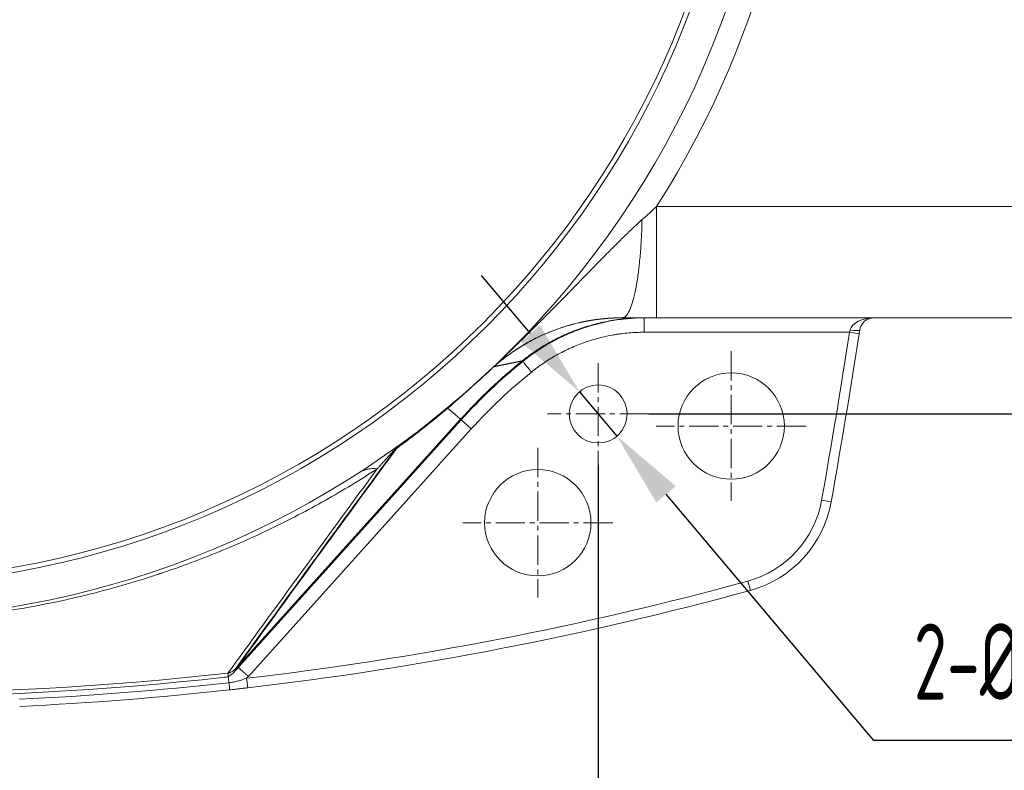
# Model space of a CAD drawing. Header units: millimetres. Extents: x 19214 to 26510, y -7957 to -532.
# Tile 55 of 150: x 25007 to 25211, y -7634 to -7478. Entities that reach past the tile are written whole.
import ezdxf

# ---------------------------------------------------------------- set-up
doc = ezdxf.new("R2010")
doc.units = ezdxf.units.MM
doc.header["$LTSCALE"] = 0.3175
doc.linetypes.add('CENTER2', pattern=[28.575, 19.05, -3.175, 3.175, -3.175])
for name, color, linetype, lineweight in [('1轮廓实线层', 7, 'Continuous', 18), ('3中心线层', 1, 'CENTER2', 13), ('7标注层', 4, 'Continuous', 13)]:
    doc.layers.add(name, color=color, linetype=linetype, lineweight=lineweight)
doc.styles.add('PC_TEXTSTYLE', font='ISOCP.SHX', dxfattribs={"width": 0.707, "bigfont": 'GBCBIG.SHX'})
doc.dimstyles.new('GB_DIAMETER', dxfattribs={"dimtxt": 3.5, "dimasz": 3.5, "dimexe": 1, "dimexo": 0, "dimgap": 1.5, "dimtad": 1, "dimjust": 4, "dimdsep": 46, "dimtxsty": 'PC_TEXTSTYLE', "dimcen": 0, "dimclrd": 256, "dimclrt": 3, "dimadec": 0, "dimazin": 2, "dimtp": 0.1, "dimtm": 0.1, "dimtfac": 0.71, "dimtdec": 3, "dimtmove": 0, "dimatfit": 2, "dimfxl": 1, "dimtfill": 1, "dimarcsym": 0})
doc.dimstyles.new('GB_LINEAR', dxfattribs={"dimtxt": 3.5, "dimasz": 3.5, "dimexe": 1, "dimexo": 0, "dimgap": 1.5, "dimtad": 1, "dimdsep": 46, "dimtxsty": 'PC_TEXTSTYLE', "dimcen": 0, "dimclrd": 256, "dimclrt": 3, "dimadec": 0, "dimazin": 2, "dimtp": 0.1, "dimtm": 0.1, "dimtfac": 0.71, "dimtdec": 3, "dimtmove": 0, "dimatfit": 3, "dimfxl": 1, "dimtfill": 1, "dimarcsym": 0})

# ---------------------------------------------------------------- blocks, each defined once
blk = doc.blocks.new('*D58')
at = {"layer": '7标注层', "color": 0, "lineweight": -2, "transparency": 16777216}
for p, q in [((25126.95, -7570.5), (25126.95, -7669.5)), ((24974.45, -7630.68), (24974.45, -7669.5))]:
    blk.add_line(p, q, dxfattribs=at)
at = {"layer": '7标注层', "lineweight": -2, "transparency": 16777216}
blk.add_line((24990.2, -7665), (25111.2, -7665), dxfattribs=at)
at = {"layer": '7标注层', "transparency": 16777216}
for points in [[(24990.2, -7662.38), (24990.2, -7667.63), (24974.45, -7665)], [(25111.2, -7667.63), (25111.2, -7662.38), (25126.95, -7665)]]:
    blk.add_solid(points, dxfattribs=at)
at = {"layer": 'Defpoints', "color": 0, "transparency": 16777216}
for p in [(25126.95, -7570.5), (24974.45, -7630.68), (25126.95, -7665)]:
    blk.add_point(p, dxfattribs=at)
at = {"layer": '7标注层', "color": 3, "transparency": 16777216, "insert": (25050.7, -7650.38), "char_height": 15.75, "attachment_point": 5, "style": 'PC_TEXTSTYLE', "bg_fill": 3, "box_fill_scale": 1.1, "bg_fill_color": 257, "bg_fill_transparency": 0}
blk.add_mtext('152.5', dxfattribs=at)
blk = doc.blocks.new('*D61')
at = {"layer": '7标注层', "color": 0, "lineweight": -2, "transparency": 16777216}
for p, q in [((25325.83, -7412.5), (25355.46, -7412.5)), ((25137.45, -7560), (25355.46, -7560))]:
    blk.add_line(p, q, dxfattribs=at)
at = {"layer": '7标注层', "lineweight": -2, "transparency": 16777216}
blk.add_line((25350.96, -7428.25), (25350.96, -7544.25), dxfattribs=at)
at = {"layer": '7标注层', "transparency": 16777216}
for points in [[(25353.58, -7428.25), (25348.33, -7428.25), (25350.96, -7412.5)], [(25348.33, -7544.25), (25353.58, -7544.25), (25350.96, -7560)]]:
    blk.add_solid(points, dxfattribs=at)
at = {"layer": 'Defpoints', "color": 0, "transparency": 16777216}
for p in [(25325.83, -7412.5), (25137.45, -7560), (25350.96, -7560)]:
    blk.add_point(p, dxfattribs=at)
at = {"layer": '7标注层', "color": 3, "transparency": 16777216, "insert": (25336.33, -7486.25), "char_height": 15.75, "attachment_point": 5, "rotation": 90, "style": 'PC_TEXTSTYLE', "bg_fill": 3, "box_fill_scale": 1.1, "bg_fill_color": 257, "bg_fill_transparency": 0}
blk.add_mtext('147.5', dxfattribs=at)
blk = doc.blocks.new('*D64')
at = {"layer": '7标注层', "lineweight": -2, "transparency": 16777216}
for p, q in [((25112.93, -7543.37), (25102.78, -7531.33)), ((25123.08, -7555.41), (25130.82, -7564.59)), ((25183.92, -7627.56), (25140.97, -7576.63)), ((25251.42, -7627.56), (25183.92, -7627.56))]:
    blk.add_line(p, q, dxfattribs=at)
at = {"layer": '7标注层', "transparency": 16777216}
for points in [[(25110.92, -7545.07), (25114.94, -7541.68), (25123.08, -7555.41)], [(25142.98, -7574.94), (25138.97, -7578.32), (25130.82, -7564.59)]]:
    blk.add_solid(points, dxfattribs=at)
at = {"layer": 'Defpoints', "color": 0, "transparency": 16777216}
for p in [(25123.08, -7555.41), (25130.82, -7564.59)]:
    blk.add_point(p, dxfattribs=at)
at = {"layer": '7标注层', "color": 3, "transparency": 16777216, "insert": (25221.05, -7612.02), "char_height": 15.75, "attachment_point": 5, "style": 'PC_TEXTSTYLE', "bg_fill": 3, "box_fill_scale": 1.1, "bg_fill_color": 257, "bg_fill_transparency": 0}
blk.add_mtext('2-%%c12(销孔)', dxfattribs=at)

msp = doc.modelspace()

# ---------------------------------------------------------------- linework, layer by layer
at = {"layer": '1轮廓实线层'}
for p, q in [((25139.024, -7517.101), (25242.482, -7517.101)), ((25139.024, -7540.101), (25250.845, -7540.101)), ((25250.853, -7540.101), (25139.024, -7540.101)), ((25178.931, -7543.101), (25136.484, -7543.101)), ((25178.931, -7543.101), (25180.907, -7543.407)), ((25095.885, -7558.778), (25098.474, -7561.109)), ((25098.601, -7561.224), (25051.429, -7613.613)), ((25052.376, -7612.305), (25098.474, -7561.109)), ((25098.474, -7561.109), (25100.699, -7563.113)), ((25100.699, -7563.113), (25054.601, -7614.309)), ((25173.161, -7577.84), (25175.13, -7578.19)), ((25157.896, -7594.577), (25158.425, -7596.505)), ((25054.238, -7614.682), (25054.469, -7616.669))]:
    msp.add_line(p, q, dxfattribs=at)
for centre, radius in [((24974.452, -7412.501), 183), ((24974.452, -7412.501), 182), ((25154.452, -7562.501), 11), ((25126.952, -7560.001), 6), ((25114.452, -7582.501), 11)]:
    msp.add_circle(centre, radius, dxfattribs=at)
for centre, radius, start, end in [((24974.452, -7412.501), 190, 6.89064, 353.10936), ((24974.452, -7412.501), 195, 327.56037, 353.11849), ((25183.99, -7543.101), 3, 90, 171.2407), ((23628.703, -7303.461), 1568.64, 349.926271, 351.212555), ((23628.703, -7303.461), 1570.64, 349.926271, 351.212555), ((23628.703, -7303.461), 1570.64, 349.926271, 351.212555), ((25180.783, -7635.221), 110.759, 128.88757, 138), ((25180.783, -7635.221), 110.587, 128.88759, 138), ((25180.783, -7635.221), 107.765, 128.88759, 138), ((25152.287, -7574.132), 21.2, 285.33974, 349.92627), ((25152.287, -7574.132), 23.2, 285.33974, 349.92627), ((25152.287, -7574.132), 23.2, 285.33974, 349.92627), ((24974.303, -6925.301), 694, 276.614014, 285.339741), ((24974.303, -6925.301), 696, 276.614014, 285.339741), ((24974.303, -6925.301), 696, 276.614014, 285.339741), ((24974.303, -6925.301), 692.536, 263.694064, 276.305936), ((24974.303, -6925.301), 693.31, 263.751401, 276.248594), ((24974.303, -6925.301), 694.519, 272.718137, 276.305935), ((24974.303, -6925.301), 696, 272.718137, 276.305935), ((24974.303, -6925.301), 696, 272.718137, 276.305935)]:
    msp.add_arc(centre, radius, start, end, dxfattribs=at)
for centre, major_axis, ratio, start_param, end_param in [((25183.99, -7543.101), (-5, 0), 0.6, 4.712389, 6.1303066), ((25179.048, -7542.34), (-1.977, 0.305), 0.1505482, 1.5939888, 3.1415927)]:
    msp.add_ellipse(centre, major_axis=major_axis, ratio=ratio, start_param=start_param, end_param=end_param, dxfattribs=at)
for points, knots in [([(25136.015, -7519.791), (25136.519, -7519.344), (25137.022, -7518.897), (25138.026, -7518.001), (25138.526, -7517.552), (25139.024, -7517.101)], [0, 0, 0, 0, 0.5, 0.5, 1, 1, 1, 1]), ([(25104.571, -7550.953), (25105.757, -7549.838), (25107.017, -7548.642), (25109.01, -7546.725), (25109.691, -7546.066), (25110.739, -7545.046), (25111.268, -7544.528), (25111.897, -7543.911), (25112.214, -7543.6), (25112.373, -7543.443), (25113.07, -7542.756), (25113.637, -7542.195), (25114.827, -7541.011), (25115.45, -7540.388), (25116.751, -7539.08), (25117.43, -7538.396), (25118.488, -7537.324), (25118.848, -7536.959), (25119.397, -7536.4), (25119.675, -7536.118), (25120.003, -7535.783), (25120.168, -7535.615), (25120.967, -7534.799), (25121.56, -7534.192), (25122.667, -7533.059), (25123.18, -7532.533), (25124.13, -7531.559), (25124.566, -7531.112), (25125.361, -7530.297), (25125.72, -7529.929), (25126.681, -7528.942), (25127.17, -7528.441), (25127.675, -7527.923), (25127.806, -7527.789), (25127.945, -7527.646), (25128, -7527.589), (25128.04, -7527.549), (25128.054, -7527.535), (25128.064, -7527.525), (25128.064, -7527.525), (25128.064, -7527.525), (25128.064, -7527.525), (25128.064, -7527.525), (25128.903, -7526.67), (25129.697, -7525.868), (25131.196, -7524.37), (25131.902, -7523.674), (25133.225, -7522.386), (25133.843, -7521.795), (25134.994, -7520.715), (25135.526, -7520.228), (25136.015, -7519.791)], [0, 0, 0, 0, 0.0000076, 0.0000076, 0.0000114, 0.0000114, 0.0000134, 0.0000134, 0.0000148, 0.0000148, 0.0000148, 0.0000191, 0.0000191, 0.0000229, 0.0000229, 0.0000267, 0.0000267, 0.0000286, 0.0000286, 0.0000286, 0.00003, 0.00003, 0.00003, 0.0000324, 0.0000324, 0.0000343, 0.0000343, 0.0000362, 0.0000362, 0.0000381, 0.0000381, 0.000042, 0.000042, 0.0000439, 0.0000439, 0.0000439, 0.0000453, 0.0000453, 0.0000453, 0.0000534, 0.000061, 0.000061, 0.0000687, 0.0000687, 0.2500515, 0.2500515, 0.5000343, 0.5000343, 0.7500172, 0.7500172, 1, 1, 1, 1]), ([(25111.358, -7549.143), (25113.212, -7547.631), (25115.183, -7546.298), (25117.766, -7544.867), (25118.271, -7544.601), (25119.287, -7544.093), (25119.798, -7543.851), (25121.344, -7543.158), (25122.39, -7542.742), (25125.57, -7541.626), (25127.748, -7541.06), (25130.546, -7540.582), (25131.11, -7540.498), (25132.238, -7540.354), (25132.803, -7540.293), (25134.405, -7540.158), (25135.443, -7540.11), (25136.484, -7540.102)], [0, 0, 0, 0, 0.2617943, 0.2617943, 0.3242016, 0.3242016, 0.3866088, 0.3866088, 0.5114234, 0.5114234, 0.7610526, 0.7610526, 0.8234599, 0.8234599, 0.8858671, 0.8858671, 1, 1, 1, 1]), ([(25112.725, -7547.873), (25113.144, -7547.566), (25113.569, -7547.267), (25114.942, -7546.34), (25115.91, -7545.745), (25117.402, -7544.913), (25117.906, -7544.646), (25118.544, -7544.325), (25118.672, -7544.261), (25118.929, -7544.135), (25119.315, -7543.949), (25119.702, -7543.769), (25120.999, -7543.184), (25122.051, -7542.763), (25124.181, -7542.013), (25125.259, -7541.683), (25127.443, -7541.114), (25128.548, -7540.875), (25130.227, -7540.587), (25130.79, -7540.502), (25131.498, -7540.411), (25131.64, -7540.394), (25131.924, -7540.36), (25132.35, -7540.312), (25132.777, -7540.271), (25133.63, -7540.198), (25134.2, -7540.162), (25135.056, -7540.125), (25135.484, -7540.112), (25135.984, -7540.104), (25136.234, -7540.102), (25136.359, -7540.101), (25136.422, -7540.101), (25136.448, -7540.101), (25136.466, -7540.101), (25136.475, -7540.101), (25136.484, -7540.101)], [0, 0, 0, 0, 0.0611903, 0.0611903, 0.1953059, 0.1953059, 0.2623638, 0.2623638, 0.2791282, 0.2791282, 0.2958927, 0.3294216, 0.3294216, 0.4635373, 0.4635373, 0.597653, 0.597653, 0.7317686, 0.7317686, 0.7988265, 0.7988265, 0.8155909, 0.8155909, 0.8323554, 0.8658843, 0.8658843, 0.9329422, 0.9329422, 0.9664711, 0.9832355, 0.9916178, 0.9958089, 0.9979044, 0.9989522, 0.9989522, 1, 1, 1, 1]), ([(25131.964, -7540.101), (25131.943, -7540.101), (25131.899, -7540.101), (25131.834, -7540.101), (25131.769, -7540.102), (25131.703, -7540.102), (25131.638, -7540.102), (25131.572, -7540.103), (25131.507, -7540.104), (25131.441, -7540.104), (25131.376, -7540.105), (25131.31, -7540.106), (25131.244, -7540.108), (25131.178, -7540.109), (25131.112, -7540.11), (25131.046, -7540.112), (25130.981, -7540.113), (25130.914, -7540.115), (25130.848, -7540.117), (25130.782, -7540.119), (25130.716, -7540.121), (25130.65, -7540.123), (25130.584, -7540.125), (25130.517, -7540.127), (25130.451, -7540.13), (25130.384, -7540.132), (25130.318, -7540.135), (25130.251, -7540.138), (25130.185, -7540.141), (25130.118, -7540.144), (25130.051, -7540.147), (25129.985, -7540.15), (25129.918, -7540.153), (25129.851, -7540.157), (25129.784, -7540.161), (25129.717, -7540.164), (25129.65, -7540.168), (25129.583, -7540.172), (25129.516, -7540.176), (25129.449, -7540.18), (25129.381, -7540.185), (25129.314, -7540.189), (25129.247, -7540.193), (25129.179, -7540.198), (25129.112, -7540.203), (25129.045, -7540.208), (25128.977, -7540.213), (25128.91, -7540.218), (25128.842, -7540.223), (25128.774, -7540.228), (25128.707, -7540.234), (25128.639, -7540.24), (25128.571, -7540.245), (25128.503, -7540.251), (25128.435, -7540.257), (25128.367, -7540.263), (25128.3, -7540.269), (25128.232, -7540.276), (25128.163, -7540.282), (25128.095, -7540.289), (25128.027, -7540.295), (25127.959, -7540.302), (25127.891, -7540.309), (25127.822, -7540.316), (25127.754, -7540.323), (25127.686, -7540.331), (25127.617, -7540.338), (25127.549, -7540.346), (25127.48, -7540.353), (25127.412, -7540.361), (25127.343, -7540.369), (25127.275, -7540.377), (25127.206, -7540.385), (25127.137, -7540.393), (25127.069, -7540.402), (25127, -7540.41), (25126.931, -7540.419), (25126.862, -7540.428), (25126.793, -7540.437), (25126.724, -7540.446), (25126.655, -7540.455), (25126.586, -7540.464), (25126.517, -7540.474), (25126.448, -7540.483), (25126.379, -7540.493), (25126.31, -7540.503), (25126.24, -7540.513), (25126.171, -7540.523), (25126.102, -7540.533), (25126.033, -7540.543), (25125.963, -7540.554), (25125.894, -7540.564), (25125.824, -7540.575), (25125.755, -7540.586), (25125.685, -7540.597), (25125.616, -7540.608), (25125.546, -7540.619), (25125.476, -7540.631), (25125.407, -7540.642), (25125.337, -7540.654), (25125.267, -7540.666), (25125.198, -7540.678), (25125.128, -7540.69), (25125.058, -7540.702), (25124.988, -7540.714), (25124.918, -7540.727), (25124.848, -7540.739), (25124.778, -7540.752), (25124.708, -7540.765), (25124.638, -7540.778), (25124.568, -7540.791), (25124.498, -7540.804), (25124.428, -7540.817), (25124.358, -7540.831), (25124.287, -7540.845), (25124.217, -7540.858), (25124.147, -7540.872), (25124.077, -7540.886), (25124.006, -7540.901), (25123.936, -7540.915), (25123.866, -7540.93), (25123.795, -7540.944), (25123.725, -7540.959), (25123.654, -7540.974), (25123.584, -7540.989), (25123.513, -7541.004), (25123.443, -7541.019), (25123.372, -7541.035), (25123.302, -7541.05), (25123.231, -7541.066), (25123.16, -7541.082), (25123.09, -7541.098), (25123.019, -7541.114), (25122.496, -7541.235), (25121.513, -7541.481), (25120.085, -7541.896), (25118.637, -7542.376), (25117.395, -7542.842), (25116.64, -7543.152), (25116.363, -7543.269)], [0, 0, 0, 0, 0.0035761, 0.0071582, 0.0107462, 0.0143403, 0.0179403, 0.0215465, 0.0251587, 0.0287771, 0.0324017, 0.0360324, 0.0396695, 0.0433128, 0.0469624, 0.0506184, 0.0542808, 0.0579496, 0.0616249, 0.0653066, 0.0689949, 0.0726897, 0.0763912, 0.0800992, 0.0838139, 0.0875353, 0.0912635, 0.0949983, 0.09874, 0.1024885, 0.1062439, 0.1100061, 0.1137752, 0.1175513, 0.1213344, 0.1251245, 0.1289216, 0.1327258, 0.1365371, 0.1403555, 0.1441811, 0.1480139, 0.1518539, 0.1557012, 0.1595557, 0.1634176, 0.1672868, 0.1711633, 0.1750473, 0.1789387, 0.1828375, 0.1867439, 0.1906577, 0.1945791, 0.198508, 0.2024446, 0.2063888, 0.2103406, 0.2143001, 0.2182673, 0.2222422, 0.2262249, 0.2302154, 0.2342137, 0.2382198, 0.2422338, 0.2462557, 0.2502856, 0.2543233, 0.258369, 0.2624227, 0.2664845, 0.2705543, 0.2746321, 0.278718, 0.2828121, 0.2869143, 0.2910247, 0.2951432, 0.29927, 0.303405, 0.3075483, 0.3116999, 0.3158598, 0.320028, 0.3242046, 0.3283895, 0.3325829, 0.3367847, 0.3409949, 0.3452136, 0.3494408, 0.3536765, 0.3579208, 0.3621736, 0.366435, 0.370705, 0.3749836, 0.3792709, 0.3835668, 0.3878715, 0.3921848, 0.3965069, 0.4008377, 0.4051773, 0.4095257, 0.4138829, 0.418249, 0.4226239, 0.4270076, 0.4314003, 0.4358019, 0.4402124, 0.4446319, 0.4490604, 0.4534978, 0.4579443, 0.4623997, 0.4668643, 0.4713379, 0.4758206, 0.4803124, 0.4848133, 0.4893234, 0.4938426, 0.4983711, 0.5029087, 0.5074555, 0.5120116, 0.5165769, 0.5211515, 0.5257354, 0.5303286, 0.5349311, 0.6278596, 0.7256743, 0.828481, 0.9363712, 1, 1, 1, 1]), ([(25136.484, -7540.101), (25136.484, -7540.101), (25136.484, -7540.12), (25136.484, -7540.197), (25136.484, -7540.254), (25136.484, -7540.405), (25136.484, -7540.498), (25136.484, -7540.716), (25136.484, -7540.841), (25136.484, -7541.119), (25136.484, -7541.271), (25136.484, -7541.598), (25136.484, -7541.772), (25136.484, -7542.134), (25136.484, -7542.323), (25136.484, -7542.708), (25136.484, -7542.905), (25136.484, -7543.101)], [0, 0, 0, 0, 0.125, 0.125, 0.25, 0.25, 0.375, 0.375, 0.5, 0.5, 0.625, 0.625, 0.75, 0.75, 0.875, 0.875, 1, 1, 1, 1]), ([(25122.244, -7541.302), (25122.237, -7541.304), (25122.231, -7541.306), (25121.49, -7541.492), (25120.777, -7541.693), (25119.399, -7542.123), (25118.732, -7542.351), (25117.446, -7542.827), (25116.826, -7543.076), (25115.633, -7543.587), (25115.06, -7543.85), (25113.96, -7544.384), (25113.434, -7544.656), (25112.426, -7545.202), (25111.945, -7545.476), (25111.027, -7546.024), (25110.59, -7546.298), (25109.759, -7546.839), (25109.364, -7547.107), (25108.615, -7547.633), (25108.261, -7547.892), (25107.59, -7548.397), (25107.274, -7548.643), (25106.679, -7549.121), (25106.399, -7549.352), (25105.874, -7549.797), (25105.628, -7550.011), (25105.399, -7550.215)], [0, 0, 0, 0, 0.0007702, 0.0007702, 0.0840394, 0.0840394, 0.1673085, 0.1673085, 0.2505777, 0.2505777, 0.3338468, 0.3338468, 0.417116, 0.417116, 0.5003851, 0.5003851, 0.5836543, 0.5836543, 0.6669234, 0.6669234, 0.7501926, 0.7501926, 0.8334617, 0.8334617, 0.9167309, 0.9167309, 1, 1, 1, 1]), ([(25104.571, -7550.953), (25104.933, -7550.614), (25105.569, -7550.037), (25106.381, -7549.347), (25106.972, -7548.866), (25107.478, -7548.468), (25108.124, -7547.973), (25109.039, -7547.306), (25110.175, -7546.538), (25111.344, -7545.805), (25112.503, -7545.13), (25113.756, -7544.457), (25115.064, -7543.83), (25115.933, -7543.446), (25116.379, -7543.262)], [0, 0, 0, 0, 0.09885, 0.175373, 0.2295295, 0.2656677, 0.304006, 0.393015, 0.494652, 0.5849892, 0.6725562, 0.7632001, 0.8715712, 1, 1, 1, 1]), ([(25136.484, -7543.101), (25135.427, -7543.101), (25134.373, -7543.146), (25132.798, -7543.28), (25132.274, -7543.336), (25131.489, -7543.437), (25131.097, -7543.491), (25130.706, -7543.552), (25130.445, -7543.594), (25130.315, -7543.615), (25129.144, -7543.816), (25128.117, -7544.038), (25126.089, -7544.566), (25125.089, -7544.872), (25123.116, -7545.567), (25122.143, -7545.957), (25120.943, -7546.498), (25120.584, -7546.664), (25120.228, -7546.837), (25119.99, -7546.953), (25119.872, -7547.012), (25119.282, -7547.308), (25118.817, -7547.555), (25117.438, -7548.324), (25116.542, -7548.874), (25114.8, -7550.05), (25113.952, -7550.676), (25113.129, -7551.339)], [0, 0, 0, 0, 0.125, 0.125, 0.1875, 0.1875, 0.21875, 0.234375, 0.234375, 0.25, 0.25, 0.375, 0.375, 0.5, 0.5, 0.625, 0.625, 0.65625, 0.671875, 0.671875, 0.6875, 0.6875, 0.75, 0.75, 0.875, 0.875, 1, 1, 1, 1]), ([(25114.277, -7544.224), (25114.87, -7543.932), (25115.472, -7543.653), (25116.106, -7543.379), (25116.127, -7543.37), (25116.149, -7543.361)], [0, 0, 0, 0, 0.9663155, 0.9663155, 1, 1, 1, 1]), ([(25111.25, -7549.009), (25111.256, -7549.003), (25111.263, -7548.997), (25111.277, -7548.986), (25111.298, -7548.969), (25111.347, -7548.93), (25111.445, -7548.852), (25111.64, -7548.697), (25112.034, -7548.389), (25112.376, -7548.131), (25112.645, -7547.932), (25112.685, -7547.903), (25112.725, -7547.873)], [0, 0, 0, 0, 0.0143678, 0.0143678, 0.0287356, 0.0574713, 0.1149425, 0.229885, 0.4597701, 0.9195401, 0.9195401, 1, 1, 1, 1]), ([(25105.399, -7550.215), (25105.392, -7550.221), (25105.378, -7550.234), (25105.356, -7550.253), (25105.334, -7550.273), (25105.313, -7550.292), (25105.291, -7550.311), (25105.269, -7550.331), (25105.248, -7550.35), (25105.226, -7550.37), (25105.205, -7550.389), (25105.183, -7550.409), (25105.162, -7550.428), (25105.14, -7550.448), (25105.119, -7550.467), (25105.097, -7550.487), (25105.076, -7550.506), (25105.054, -7550.526), (25105.033, -7550.545), (25105.011, -7550.565), (25104.99, -7550.585), (25104.969, -7550.604), (25104.947, -7550.624), (25104.926, -7550.644), (25104.905, -7550.663), (25104.883, -7550.683), (25104.862, -7550.703), (25104.841, -7550.722), (25104.819, -7550.742), (25104.798, -7550.762), (25104.777, -7550.782), (25104.756, -7550.802), (25104.742, -7550.815), (25104.735, -7550.821)], [0, 0, 0, 0, 0.0317169, 0.0634433, 0.0951821, 0.126936, 0.1587078, 0.1905004, 0.2223165, 0.2541588, 0.2860301, 0.3179332, 0.3498707, 0.3818456, 0.4138604, 0.4459179, 0.4780209, 0.5101719, 0.5423737, 0.574629, 0.6069403, 0.6393105, 0.671742, 0.7042374, 0.7367995, 0.7694308, 0.8021338, 0.8349111, 0.8677652, 0.9006987, 0.933714, 0.9668136, 1, 1, 1, 1]), ([(25111.25, -7549.009), (25111.207, -7549.017), (25111.122, -7549.035), (25110.995, -7549.061), (25110.868, -7549.087), (25110.741, -7549.113), (25110.613, -7549.139), (25110.486, -7549.166), (25110.359, -7549.192), (25110.232, -7549.218), (25110.105, -7549.244), (25109.977, -7549.27), (25109.85, -7549.296), (25109.723, -7549.323), (25109.596, -7549.349), (25109.469, -7549.375), (25109.341, -7549.401), (25109.214, -7549.427), (25109.087, -7549.454), (25108.96, -7549.48), (25108.833, -7549.506), (25108.706, -7549.532), (25108.578, -7549.559), (25108.451, -7549.585), (25108.324, -7549.611), (25108.197, -7549.637), (25108.07, -7549.663), (25107.943, -7549.69), (25107.815, -7549.716), (25107.688, -7549.742), (25107.561, -7549.768), (25107.434, -7549.795), (25107.307, -7549.821), (25107.18, -7549.847), (25107.052, -7549.873), (25106.925, -7549.9), (25106.798, -7549.926), (25106.671, -7549.952), (25106.544, -7549.978), (25106.417, -7550.005), (25106.289, -7550.031), (25106.162, -7550.057), (25106.035, -7550.084), (25105.908, -7550.11), (25105.781, -7550.136), (25105.653, -7550.162), (25105.526, -7550.189), (25105.442, -7550.206), (25105.399, -7550.215)], [0, 0, 0, 0, 0.0208619, 0.0417629, 0.0627027, 0.0836816, 0.1046994, 0.1257562, 0.1468519, 0.1679867, 0.1891604, 0.210373, 0.2316247, 0.2529153, 0.274245, 0.2956135, 0.3170211, 0.3384677, 0.3599533, 0.3814778, 0.4030413, 0.4246439, 0.4462854, 0.4679659, 0.4896854, 0.5114439, 0.5332414, 0.5550779, 0.5769534, 0.5988679, 0.6208214, 0.6428139, 0.6648454, 0.686916, 0.7090255, 0.7311741, 0.7533616, 0.7755882, 0.7978538, 0.8201584, 0.842502, 0.8648847, 0.8873063, 0.909767, 0.9322667, 0.9548055, 0.9773832, 1, 1, 1, 1]), ([(25111.25, -7549.009), (25111.257, -7549.018), (25111.275, -7549.04), (25111.334, -7549.113), (25111.374, -7549.163), (25111.474, -7549.287), (25111.535, -7549.362), (25111.674, -7549.535), (25111.753, -7549.632), (25111.925, -7549.846), (25112.019, -7549.963), (25112.219, -7550.211), (25112.325, -7550.342), (25112.545, -7550.615), (25112.66, -7550.757), (25112.892, -7551.046), (25113.011, -7551.192), (25113.129, -7551.339)], [0, 0, 0, 0, 0.125, 0.125, 0.25, 0.25, 0.375, 0.375, 0.5, 0.5, 0.625, 0.625, 0.75, 0.75, 0.875, 0.875, 1, 1, 1, 1]), ([(25104.735, -7550.821), (25103.282, -7552.182), (25101.822, -7553.521), (25098.877, -7556.17), (25097.391, -7557.479), (25095.885, -7558.778)], [0, 0, 0, 0, 0.5, 0.5, 1, 1, 1, 1]), ([(25085.263, -7566.975), (25084.237, -7568.374), (25083.214, -7569.769), (25076.459, -7578.988), (25070.815, -7586.722), (25060.737, -7600.576), (25056.278, -7606.723), (25051.863, -7612.825)], [0, 0, 0, 0, 0.0895003, 0.0895003, 0.5926826, 0.5926826, 1, 1, 1, 1]), ([(25052.376, -7612.305), (25054.869, -7608.858), (25057.378, -7605.396), (25063.491, -7596.969), (25067.112, -7591.988), (25074.427, -7581.949), (25078.121, -7576.891), (25082.993, -7570.236), (25084.135, -7568.679), (25085.28, -7567.117)], [0, 0, 0, 0, 0.2338425, 0.2338425, 0.5662958, 0.5662958, 0.8987491, 0.8987491, 1, 1, 1, 1]), ([(25085.28, -7567.117), (25085.281, -7567.116), (25085.282, -7567.113), (25085.284, -7567.109), (25085.287, -7567.105), (25085.29, -7567.1), (25085.293, -7567.095), (25085.296, -7567.09), (25085.299, -7567.084), (25085.303, -7567.078), (25085.307, -7567.072), (25085.312, -7567.065), (25085.316, -7567.058), (25085.321, -7567.05), (25085.326, -7567.042), (25085.331, -7567.034), (25085.336, -7567.027), (25085.34, -7567.021), (25085.342, -7567.017), (25085.345, -7567.012), (25085.348, -7567.007), (25085.351, -7567.002), (25085.354, -7566.997), (25085.357, -7566.991), (25085.36, -7566.985), (25085.363, -7566.979), (25085.367, -7566.973), (25085.37, -7566.966), (25085.374, -7566.959), (25085.378, -7566.949), (25085.383, -7566.939), (25085.388, -7566.927), (25085.391, -7566.917), (25085.393, -7566.909), (25085.394, -7566.902), (25085.393, -7566.897), (25085.392, -7566.893), (25085.389, -7566.891), (25085.384, -7566.89), (25085.378, -7566.891), (25085.369, -7566.895), (25085.357, -7566.901), (25085.342, -7566.911), (25085.324, -7566.924), (25085.304, -7566.94), (25085.282, -7566.959), (25085.257, -7566.98), (25085.231, -7567.004), (25085.202, -7567.031), (25085.17, -7567.06), (25085.137, -7567.093), (25085.101, -7567.128), (25085.062, -7567.166), (25085.021, -7567.207), (25084.961, -7567.269), (25084.878, -7567.353), (25084.773, -7567.463), (25084.657, -7567.585), (25084.531, -7567.719), (25084.395, -7567.866), (25084.248, -7568.024), (25084.091, -7568.194), (25083.925, -7568.377), (25083.77, -7568.546), (25083.63, -7568.7), (25083.506, -7568.837), (25083.376, -7568.98), (25083.242, -7569.129), (25083.103, -7569.283), (25082.959, -7569.443), (25082.81, -7569.608), (25082.656, -7569.78), (25082.498, -7569.956), (25082.334, -7570.139), (25082.166, -7570.326), (25081.993, -7570.52), (25081.815, -7570.719), (25081.633, -7570.923), (25081.445, -7571.133), (25081.319, -7571.274), (25081.255, -7571.346)], [0, 0, 0, 0, 0.0013834, 0.0028415, 0.0043743, 0.0059823, 0.0076655, 0.0094243, 0.0112586, 0.0131687, 0.0151547, 0.0172168, 0.0193549, 0.0215692, 0.0238597, 0.0262266, 0.02867, 0.0298205, 0.031106, 0.032527, 0.0340837, 0.0357764, 0.0376053, 0.0395707, 0.0416727, 0.0439113, 0.0462868, 0.0487991, 0.0514485, 0.0542349, 0.0592327, 0.0638967, 0.0682296, 0.0722346, 0.075916, 0.0792793, 0.0823318, 0.0850829, 0.0875458, 0.0897389, 0.0923313, 0.0945739, 0.0966204, 0.098669, 0.1009174, 0.103518, 0.1065709, 0.1101385, 0.1142595, 0.1189593, 0.1242548, 0.1301577, 0.1366766, 0.1438177, 0.1515858, 0.1693347, 0.189799, 0.2129929, 0.2389259, 0.2676047, 0.299034, 0.3332173, 0.3701572, 0.4098555, 0.4369258, 0.4653045, 0.4949917, 0.5259875, 0.558292, 0.5919053, 0.6268272, 0.6630578, 0.700597, 0.7394446, 0.7796006, 0.8210648, 0.863837, 0.9079171, 0.9533048, 1, 1, 1, 1]), ([(25081.255, -7571.346), (25077.725, -7573.647), (25070.531, -7578.014), (25059.364, -7583.844), (25051.69, -7587.241), (25045.855, -7589.603), (25042.919, -7590.737), (25039.46, -7591.977), (25037.723, -7592.577), (25036.852, -7592.872), (25036.416, -7593.018), (25036.214, -7593.085), (25036.134, -7593.112), (25036.116, -7593.118), (25036.113, -7593.119), (25036.112, -7593.119), (25036.112, -7593.119), (25036.112, -7593.119), (25036.112, -7593.119), (25036.11, -7593.12), (25036.104, -7593.122), (25036.088, -7593.127), (25036.035, -7593.145), (25030.981, -7594.822), (25025.881, -7596.287), (25015.672, -7598.781), (25010.523, -7599.82), (25000.16, -7601.479), (24994.946, -7602.099), (24987.094, -7602.713), (24984.471, -7602.865), (24980.532, -7603.014), (24978.561, -7603.069), (24976.259, -7603.098), (24975.108, -7603.103), (24974.573, -7603.104), (24974.363, -7603.104), (24974.314, -7603.104), (24974.306, -7603.104), (24974.302, -7603.104), (24974.301, -7603.104), (24974.298, -7603.104), (24974.286, -7603.104), (24974.253, -7603.104), (24974.135, -7603.104), (24968.547, -7603.093), (24962.986, -7602.845), (24954.8, -7602.133), (24952.077, -7601.838), (24948, -7601.31), (24945.965, -7601.025), (24943.594, -7600.654), (24942.41, -7600.459), (24941.861, -7600.367), (24941.629, -7600.327), (24941.555, -7600.315), (24941.518, -7600.308), (24941.501, -7600.305), (24941.495, -7600.304), (24941.494, -7600.304), (24941.493, -7600.304), (24941.492, -7600.304), (24941.488, -7600.303), (24941.407, -7600.289), (24936.377, -7599.425), (24931.386, -7598.365), (24924.083, -7596.517), (24921.66, -7595.854), (24918.045, -7594.789), (24916.243, -7594.239), (24914.148, -7593.567), (24913.103, -7593.224), (24912.581, -7593.05), (24912.339, -7592.969), (24912.243, -7592.937), (24912.221, -7592.929), (24912.218, -7592.928), (24912.216, -7592.928), (24912.216, -7592.928), (24912.216, -7592.927), (24912.215, -7592.927), (24912.21, -7592.926), (24912.198, -7592.922), (24912.156, -7592.907), (24908.15, -7591.56), (24900.28, -7588.626), (24888.836, -7583.503), (24877.737, -7577.654), (24870.587, -7573.279), (24867.079, -7570.975)], [0, 0, 0, 0, 0.0625, 0.125, 0.1875, 0.1875, 0.21875, 0.234375, 0.2421875, 0.2460938, 0.2480469, 0.2490234, 0.2492676, 0.2492981, 0.2493057, 0.2493095, 0.2493114, 0.2493114, 0.2493134, 0.2493134, 0.2493286, 0.2493896, 0.2495117, 0.25, 0.3125, 0.3125, 0.375, 0.375, 0.4375, 0.4375, 0.46875, 0.46875, 0.484375, 0.4921875, 0.4960938, 0.4980469, 0.4985352, 0.4985962, 0.4986267, 0.4986267, 0.498642, 0.498642, 0.4986572, 0.4987793, 0.4990234, 0.5, 0.5625, 0.5625, 0.59375, 0.59375, 0.609375, 0.6171875, 0.6210938, 0.6230469, 0.6235352, 0.6237793, 0.6239014, 0.6239624, 0.62397, 0.62397, 0.6239777, 0.6239777, 0.6239929, 0.6240234, 0.625, 0.6875, 0.6875, 0.71875, 0.71875, 0.734375, 0.7421875, 0.7460938, 0.7480469, 0.7490234, 0.7492676, 0.7492981, 0.7493134, 0.7493134, 0.7493172, 0.7493172, 0.749321, 0.7493286, 0.7493896, 0.7495117, 0.75, 0.8125, 0.875, 0.9375, 1, 1, 1, 1]), ([(25081.255, -7571.346), (25080.999, -7571.694), (25080.743, -7572.043), (25076.737, -7577.495), (25073.029, -7582.555), (25065.686, -7592.598), (25062.051, -7597.581), (25055.738, -7606.254), (25053.045, -7609.959), (25050.37, -7613.646)], [0, 0, 0, 0, 0.0241868, 0.0241868, 0.378683, 0.378683, 0.7331793, 0.7331793, 1, 1, 1, 1]), ([(25077.373, -7572.211), (25077.644, -7572.036), (25077.933, -7571.884), (25078.54, -7571.632), (25078.859, -7571.531), (25079.517, -7571.384), (25079.857, -7571.338), (25080.55, -7571.301), (25080.902, -7571.31), (25081.255, -7571.346)], [0, 0, 0, 0, 0.25, 0.25, 0.5, 0.5, 0.75, 0.75, 1, 1, 1, 1]), ([(25050.37, -7613.646), (25050.376, -7613.645), (25050.382, -7613.643), (25050.395, -7613.64), (25050.414, -7613.635), (25050.458, -7613.623), (25050.546, -7613.596), (25050.669, -7613.554), (25050.766, -7613.516), (25050.861, -7613.475), (25050.908, -7613.454), (25051.048, -7613.387), (25051.138, -7613.338), (25051.314, -7613.235), (25051.399, -7613.18), (25051.566, -7613.064), (25051.647, -7613.003), (25051.805, -7612.876), (25051.882, -7612.81), (25052.031, -7612.673), (25052.103, -7612.602), (25052.208, -7612.493), (25052.259, -7612.438), (25052.31, -7612.382), (25052.343, -7612.344), (25052.36, -7612.325), (25052.376, -7612.305)], [0, 0, 0, 0, 0.0078125, 0.0078125, 0.015625, 0.03125, 0.0625, 0.125, 0.1875, 0.1875, 0.25, 0.25, 0.375, 0.375, 0.5, 0.5, 0.625, 0.625, 0.75, 0.75, 0.875, 0.875, 0.9375, 0.96875, 0.96875, 1, 1, 1, 1]), ([(25052.376, -7612.305), (25052.384, -7612.313), (25052.406, -7612.333), (25052.476, -7612.395), (25052.523, -7612.438), (25052.642, -7612.545), (25052.714, -7612.61), (25052.878, -7612.758), (25052.971, -7612.842), (25053.176, -7613.025), (25053.287, -7613.126), (25053.524, -7613.339), (25053.649, -7613.452), (25053.91, -7613.687), (25054.045, -7613.808), (25054.321, -7614.057), (25054.461, -7614.183), (25054.601, -7614.309)], [0, 0, 0, 0, 0.125, 0.125, 0.25, 0.25, 0.375, 0.375, 0.5, 0.5, 0.625, 0.625, 0.75, 0.75, 0.875, 0.875, 1, 1, 1, 1]), ([(25049.765, -7614.492), (25050.085, -7614.456), (25050.394, -7614.355), (25050.956, -7614.055), (25051.213, -7613.853), (25051.429, -7613.613)], [0, 0, 0, 0, 0.4988132, 0.4988132, 1, 1, 1, 1]), ([(25050.37, -7613.646), (25050.379, -7613.734), (25050.392, -7613.846), (25050.421, -7614.111), (25050.438, -7614.264), (25050.476, -7614.604), (25050.496, -7614.791), (25050.54, -7615.189), (25050.563, -7615.4), (25050.588, -7615.618)], [0, 0, 0, 0, 0.25, 0.25, 0.5, 0.5, 0.75, 0.75, 1, 1, 1, 1]), ([(25050.588, -7615.618), (25050.744, -7615.601), (25050.9, -7615.58), (25051.212, -7615.531), (25051.366, -7615.503), (25051.598, -7615.457), (25051.675, -7615.441), (25051.829, -7615.407), (25051.906, -7615.39), (25052.136, -7615.335), (25052.288, -7615.296), (25052.743, -7615.172), (25053.044, -7615.081), (25053.493, -7614.936), (25053.792, -7614.837), (25054.09, -7614.734), (25054.238, -7614.682)], [0, 0, 0, 0, 0.125, 0.125, 0.25, 0.25, 0.3125, 0.3125, 0.375, 0.375, 0.5, 0.5, 0.75, 0.75, 0.875, 1, 1, 1, 1]), ([(25050.588, -7615.618), (25050.599, -7615.723), (25050.61, -7615.825), (25050.632, -7616.023), (25050.643, -7616.118), (25050.663, -7616.298), (25050.672, -7616.383), (25050.69, -7616.541), (25050.698, -7616.614), (25050.712, -7616.746), (25050.719, -7616.805), (25050.73, -7616.907), (25050.735, -7616.95), (25050.742, -7617.019), (25050.745, -7617.046), (25050.749, -7617.081), (25050.75, -7617.09), (25050.75, -7617.09)], [0, 0, 0, 0, 0.1250489, 0.1250489, 0.2500978, 0.2500978, 0.3751467, 0.3751467, 0.5001956, 0.5001956, 0.6252445, 0.6252445, 0.7502935, 0.7502935, 0.8753424, 0.8753424, 1, 1, 1, 1]), ([(25054.469, -7616.669), (25054.158, -7616.705), (25053.538, -7616.776), (25052.919, -7616.847), (25052.3, -7616.917), (25051.99, -7616.952), (25051.526, -7617.004), (25051.371, -7617.021), (25051.061, -7617.056), (25050.905, -7617.073), (25050.75, -7617.09)], [0, 0, 0, 0, 0.25, 0.5, 0.5, 0.75, 0.75, 0.875, 0.875, 1, 1, 1, 1])]:
    msp.add_open_spline(points, degree=3, knots=knots, dxfattribs=at)
for points, degree in [([(25139.024, -7540.101), (25139.024, -7517.101)], 1), ([(25139.024, -7540.101), (25135.477, -7540.101), (25131.964, -7540.101)], 2), ([(25178.931, -7543.101), (25178.97, -7542.948), (25179.009, -7542.796), (25179.048, -7542.644)], 3), ([(25181.025, -7542.644), (25180.986, -7542.897), (25180.947, -7543.151), (25180.907, -7543.407)], 3), ([(25095.885, -7558.778), (25090.723, -7563.127), (25085.28, -7567.117)], 2), ([(25054.601, -7614.309), (25054.485, -7614.438), (25054.364, -7614.563), (25054.238, -7614.682)], 3)]:
    msp.add_open_spline(points, degree=degree, dxfattribs=at)
for points, weights in [([(25131.964, -7540.101), (25135.591, -7540.101), (25136.015, -7519.791)], [1, 0.747313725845, 1]), ([(25096.864, -7557.812), (25096.337, -7558.256), (25095.885, -7558.778)], [1, 0.997290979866, 1]), ([(25086.789, -7565.734), (25085.959, -7566.342), (25085.28, -7567.117)], [1, 0.994406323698, 1])]:
    msp.add_rational_spline(points, weights, degree=2, dxfattribs=at)
at = {"layer": '3中心线层'}
for p, q in [((25154.452, -7547.001), (25154.452, -7578.001)), ((25126.952, -7549.501), (25126.952, -7570.501)), ((25137.452, -7560.001), (25116.452, -7560.001)), ((25169.952, -7562.501), (25138.952, -7562.501)), ((25114.452, -7567.001), (25114.452, -7598.001)), ((25129.952, -7582.501), (25098.952, -7582.501))]:
    msp.add_line(p, q, dxfattribs=at)

# ---------------------------------------------------------------- next in the draw order: dimensions: what is measured, and where the dimension line sits
at = {"layer": '7标注层'}
dim = msp.add_linear_dim(base=(25350.957, -7560.001), p1=(25325.833, -7412.501), p2=(25137.452, -7560.001), angle=90, dimstyle='GB_LINEAR', override={"dimscale": 4.5, "dimgap": 1.5, "dimtad": 1, "dimjust": 0, "dimdec": 2, "dimlfac": 1, "dimse1": 0, "dimse2": 0, "dimsd1": 0, "dimsd2": 0, "dimtofl": 1}, dxfattribs=at)
dim.commit()
dim.dimension.update_dxf_attribs({"geometry": '*D61', "text_midpoint": (25336.332, -7486.251)})
dim = msp.add_linear_dim(base=(25126.952, -7665.001), p1=(24974.452, -7630.685), p2=(25126.952, -7570.501), dimstyle='GB_LINEAR', override={"dimscale": 4.5, "dimgap": 1.5, "dimtad": 1, "dimjust": 0, "dimdec": 2, "dimlfac": 1, "dimse1": 0, "dimse2": 0, "dimsd1": 0, "dimsd2": 0, "dimclrd": 256, "dimclre": 0, "dimtofl": 1}, dxfattribs=at)
dim.commit()
dim.dimension.update_dxf_attribs({"geometry": '*D58', "text_midpoint": (25050.702, -7650.376)})

# ---------------------------------------------------------------- next in the draw order: dimensions: what is measured, and where the dimension line sits
dim = msp.add_diameter_dim_2p(p1=(25123.084, -7555.414), p2=(25130.82, -7564.588), text='2-<>(销孔)', dimstyle='GB_DIAMETER', override={"dimscale": 4.5, "dimgap": 1.5, "dimtad": 1, "dimtih": 0, "dimtoh": 1, "dimdec": 2, "dimlfac": 1, "dimpost": '', "dimcen": 0, "dimse1": 0, "dimse2": 0, "dimsd1": 0, "dimsd2": 0, "dimtix": 0, "dimtofl": 1, "dimatfit": 0}, dxfattribs=at)
dim.commit()
dim.dimension.update_dxf_attribs({"geometry": '*D64', "text_midpoint": (25183.921, -7627.56), "dimtype": 163})

doc.saveas('drawing.dxf')
